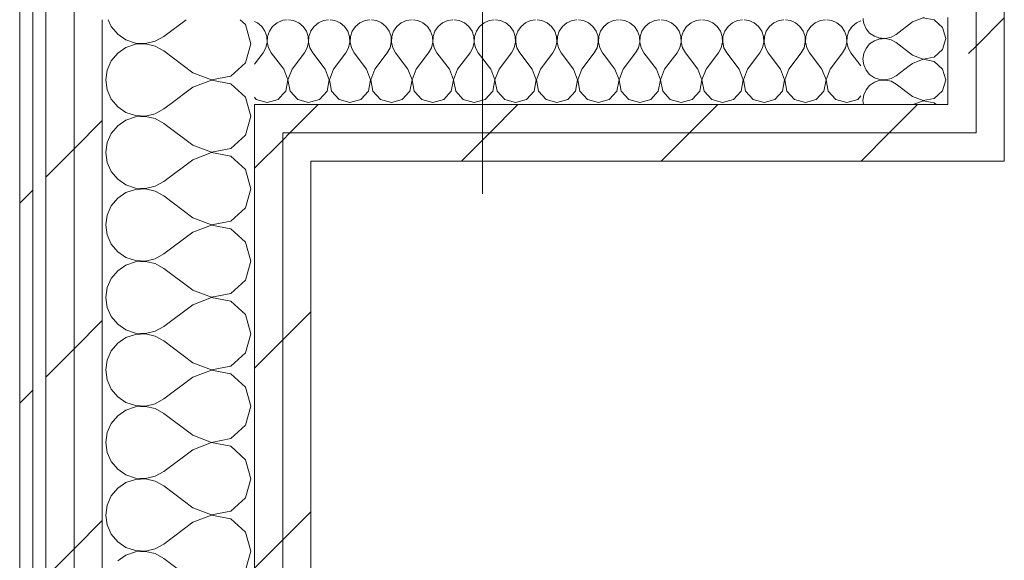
# Model space of a CAD drawing. Header units: millimetres. Extents: x -28277 to 305935, y -19284 to 4746.
# Tile 136 of 256: x 114887 to 115340, y -1925 to -1676. Entities that reach past the tile are written whole.
import ezdxf

# ---------------------------------------------------------------- set-up
doc = ezdxf.new("R2010")
doc.units = ezdxf.units.MM
doc.header["$MEASUREMENT"] = 0
doc.linetypes.add('Wipeout_Contour', pattern=[1000, 0, -1000])
doc.layers.add('10_ESTR_Pilars', color=7, linetype='Continuous')
doc.layers.add('Nuevo_08_E_Envans secs', color=7, linetype='Continuous')
doc.layers.add('10_ESTR_Pilars_Pluma_Nº__20', color=1, linetype='Continuous', lineweight=5)
doc.layers.add('Nuevo_08_E_Envans secs_Pluma_Nº__1', color=7, linetype='Continuous', lineweight=5)
for name, color, linetype, lineweight, true_color in [('Nuevo_08_E_Envans secs_Pluma_Nº__102', 7, 'Continuous', 5, 0xcccccc), ('Nuevo_08_E_Envans secs_Pluma_Nº__171', 171, 'Continuous', 13, 0xaaaaff), ('Nuevo_08_E_Envans secs_Pluma_Nº__177', 7, 'Continuous', 15, 0xf7e046)]:
    doc.layers.add(name, color=color, linetype=linetype, lineweight=lineweight, true_color=true_color)
pattern_1 = [(45, (114496.2, -37.4), (-91.924, 91.924), [97.5, -32.5]), (45, (114496.2, 54.52), (-91.924, 91.924), [97.5, -32.5])]

# ---------------------------------------------------------------- blocks, each defined once
blk = doc.blocks.new('*X171', base_point=(114496.2, -37.4))
at = {"layer": 'Nuevo_08_E_Envans secs_Pluma_Nº__102', "color": 254, "linetype": 'Continuous', "lineweight": 5, "true_color": 0xcccccc}
for p, q in [((114931.35, -1715.38), (114932.18, -1716.37)), ((114932.18, -1716.37), (114935.97, -1718.97)), ((114956.12, -1715.38), (114953.42, -1717.4)), ((114993.42, -1720.73), (114991.9, -1715.38)), ((114935.97, -1718.97), (114940.32, -1720.44)), ((114940.32, -1721.02), (114935.97, -1722.49)), ((114940.32, -1720.44), (114944.92, -1720.67)), ((114944.92, -1720.8), (114940.32, -1721.02)), ((114944.92, -1720.67), (114949.4, -1719.62)), ((114949.4, -1721.84), (114944.92, -1720.8)), ((114949.4, -1719.62), (114953.42, -1717.4)), ((114990.93, -1729.5), (114993.42, -1720.73)), ((114932.18, -1725.1), (114929.24, -1728.64)), ((114935.97, -1722.49), (114932.18, -1725.1)), ((114953.42, -1724.07), (114949.4, -1721.84)), ((114966.75, -1734.07), (114953.42, -1724.07)), ((114929.24, -1728.64), (114927.39, -1732.85)), ((114984.21, -1735.64), (114990.93, -1729.5)), ((114927.39, -1732.85), (114926.75, -1737.4)), ((114966.75, -1734.07), (114975.26, -1737.33)), ((114926.75, -1737.4), (114927.39, -1741.95)), ((114975.26, -1737.47), (114966.75, -1740.73)), ((114975.26, -1737.33), (114984.21, -1735.64)), ((114984.21, -1739.16), (114975.26, -1737.47)), ((114990.93, -1745.3), (114984.21, -1739.16)), ((114927.39, -1741.95), (114929.24, -1746.16)), ((114966.75, -1740.73), (114953.42, -1750.73)), ((114929.24, -1746.16), (114932.18, -1749.7)), ((114993.42, -1754.07), (114990.93, -1745.3)), ((114932.18, -1749.7), (114935.97, -1752.31)), ((114935.97, -1752.31), (114940.32, -1753.78)), ((114944.92, -1754), (114949.4, -1752.96)), ((114949.4, -1752.96), (114953.42, -1750.73)), ((114935.97, -1755.83), (114932.18, -1758.43)), ((114940.32, -1754.36), (114935.97, -1755.83)), ((114940.32, -1753.78), (114944.92, -1754)), ((114944.92, -1754.13), (114940.32, -1754.36)), ((114949.4, -1755.17), (114944.92, -1754.13)), ((114953.42, -1757.4), (114949.4, -1755.17)), ((114966.75, -1767.4), (114953.42, -1757.4)), ((114990.93, -1762.83), (114993.42, -1754.07)), ((114929.24, -1761.97), (114927.39, -1766.18)), ((114932.18, -1758.43), (114929.24, -1761.97)), ((114927.39, -1766.18), (114926.75, -1770.73)), ((114984.21, -1768.97), (114990.93, -1762.83)), ((114926.75, -1770.73), (114927.39, -1775.29)), ((114966.75, -1767.4), (114975.26, -1770.67)), ((114975.26, -1770.8), (114966.75, -1774.07)), ((114975.26, -1770.67), (114984.21, -1768.97)), ((114984.21, -1772.49), (114975.26, -1770.8)), ((114927.39, -1775.29), (114929.24, -1779.5)), ((114966.75, -1774.07), (114953.42, -1784.07)), ((114990.93, -1778.64), (114984.21, -1772.49)), ((114929.24, -1779.5), (114932.18, -1783.04)), ((114993.42, -1787.4), (114990.93, -1778.64)), ((114932.18, -1783.04), (114935.97, -1785.64)), ((114949.4, -1786.29), (114953.42, -1784.07)), ((114935.97, -1789.16), (114932.18, -1791.76)), ((114935.97, -1785.64), (114940.32, -1787.11)), ((114940.32, -1787.69), (114935.97, -1789.16)), ((114940.32, -1787.11), (114944.92, -1787.33)), ((114944.92, -1787.47), (114940.32, -1787.69)), ((114944.92, -1787.33), (114949.4, -1786.29)), ((114949.4, -1788.51), (114944.92, -1787.47)), ((114953.42, -1790.73), (114949.4, -1788.51)), ((114990.93, -1796.16), (114993.42, -1787.4)), ((114932.18, -1791.76), (114929.24, -1795.3)), ((114966.75, -1800.73), (114953.42, -1790.73)), ((114929.24, -1795.3), (114927.39, -1799.51)), ((114984.21, -1802.31), (114990.93, -1796.16)), ((114927.39, -1799.51), (114926.75, -1804.07)), ((114966.75, -1800.73), (114975.26, -1804)), ((114975.26, -1804), (114984.21, -1802.31)), ((114926.75, -1804.07), (114927.39, -1808.62)), ((114966.75, -1807.4), (114953.42, -1817.4)), ((114975.26, -1804.13), (114966.75, -1807.4)), ((114984.21, -1805.83), (114975.26, -1804.13)), ((114990.93, -1811.97), (114984.21, -1805.83)), ((114927.39, -1808.62), (114929.24, -1812.83)), ((114993.42, -1820.73), (114990.93, -1811.97)), ((114929.24, -1812.83), (114932.18, -1816.37)), ((114932.18, -1816.37), (114935.97, -1818.97)), ((114935.97, -1818.97), (114940.32, -1820.44)), ((114940.32, -1821.02), (114935.97, -1822.49)), ((114940.32, -1820.44), (114944.92, -1820.67)), ((114944.92, -1820.8), (114940.32, -1821.02)), ((114944.92, -1820.67), (114949.4, -1819.62)), ((114949.4, -1821.84), (114944.92, -1820.8)), ((114949.4, -1819.62), (114953.42, -1817.4)), ((114990.93, -1829.5), (114993.42, -1820.73)), ((114932.18, -1825.1), (114929.24, -1828.64)), ((114935.97, -1822.49), (114932.18, -1825.1)), ((114953.42, -1824.07), (114949.4, -1821.84)), ((114966.75, -1834.07), (114953.42, -1824.07)), ((114929.24, -1828.64), (114927.39, -1832.85)), ((114984.21, -1835.64), (114990.93, -1829.5)), ((114927.39, -1832.85), (114926.75, -1837.4)), ((114966.75, -1834.07), (114975.26, -1837.33)), ((114926.75, -1837.4), (114927.39, -1841.95)), ((114975.26, -1837.47), (114966.75, -1840.73)), ((114975.26, -1837.33), (114984.21, -1835.64)), ((114984.21, -1839.16), (114975.26, -1837.47)), ((114990.93, -1845.3), (114984.21, -1839.16)), ((114927.39, -1841.95), (114929.24, -1846.16)), ((114966.75, -1840.73), (114953.42, -1850.73)), ((114929.24, -1846.16), (114932.18, -1849.7)), ((114993.42, -1854.07), (114990.93, -1845.3)), ((114932.18, -1849.7), (114935.97, -1852.31)), ((114935.97, -1852.31), (114940.32, -1853.78)), ((114949.4, -1852.96), (114953.42, -1850.73)), ((114935.97, -1855.83), (114932.18, -1858.43)), ((114940.32, -1854.36), (114935.97, -1855.83)), ((114940.32, -1853.78), (114944.92, -1854)), ((114944.92, -1854.13), (114940.32, -1854.36)), ((114944.92, -1854), (114949.4, -1852.96)), ((114949.4, -1855.17), (114944.92, -1854.13)), ((114953.42, -1857.4), (114949.4, -1855.17)), ((114990.93, -1862.83), (114993.42, -1854.07)), ((114932.18, -1858.43), (114929.24, -1861.97)), ((114966.75, -1867.4), (114953.42, -1857.4)), ((114927.39, -1866.18), (114926.75, -1870.73)), ((114929.24, -1861.97), (114927.39, -1866.18)), ((114984.21, -1868.97), (114990.93, -1862.83)), ((114926.75, -1870.73), (114927.39, -1875.29)), ((114966.75, -1867.4), (114975.26, -1870.67)), ((114975.26, -1870.8), (114966.75, -1874.07)), ((114975.26, -1870.67), (114984.21, -1868.97)), ((114984.21, -1872.49), (114975.26, -1870.8)), ((114927.39, -1875.29), (114929.24, -1879.5)), ((114966.75, -1874.07), (114953.42, -1884.07)), ((114990.93, -1878.64), (114984.21, -1872.49)), ((114929.24, -1879.5), (114932.18, -1883.04)), ((114993.42, -1887.4), (114990.93, -1878.64)), ((114932.18, -1883.04), (114935.97, -1885.64)), ((114949.4, -1886.29), (114953.42, -1884.07)), ((114935.97, -1885.64), (114940.32, -1887.11)), ((114940.32, -1887.69), (114935.97, -1889.16)), ((114940.32, -1887.11), (114944.92, -1887.33)), ((114944.92, -1887.47), (114940.32, -1887.69)), ((114944.92, -1887.33), (114949.4, -1886.29)), ((114949.4, -1888.51), (114944.92, -1887.47)), ((114953.42, -1890.73), (114949.4, -1888.51)), ((114990.93, -1896.16), (114993.42, -1887.4)), ((114932.18, -1891.76), (114929.24, -1895.3)), ((114935.97, -1889.16), (114932.18, -1891.76)), ((114966.75, -1900.73), (114953.42, -1890.73)), ((114929.24, -1895.3), (114927.39, -1899.51)), ((114984.21, -1902.31), (114990.93, -1896.16)), ((114927.39, -1899.51), (114926.75, -1904.07)), ((114966.75, -1900.73), (114975.26, -1904)), ((114975.26, -1904), (114984.21, -1902.31)), ((114926.75, -1904.07), (114927.39, -1908.62)), ((114975.26, -1904.13), (114966.75, -1907.4)), ((114984.21, -1905.83), (114975.26, -1904.13)), ((114990.93, -1911.97), (114984.21, -1905.83)), ((114927.39, -1908.62), (114929.24, -1912.83)), ((114966.75, -1907.4), (114953.42, -1917.4)), ((114929.24, -1912.83), (114932.18, -1916.37)), ((114993.42, -1920.73), (114990.93, -1911.97)), ((114932.18, -1916.37), (114935.97, -1918.97)), ((114935.97, -1918.97), (114940.32, -1920.44)), ((114940.32, -1920.44), (114944.92, -1920.67)), ((114944.92, -1920.67), (114949.4, -1919.62)), ((114949.4, -1919.62), (114953.42, -1917.4)), ((114935.97, -1922.49), (114932.18, -1925.1)), ((114940.32, -1921.02), (114935.97, -1922.49)), ((114944.92, -1920.8), (114940.32, -1921.02)), ((114949.4, -1921.84), (114944.92, -1920.8)), ((114953.42, -1924.07), (114949.4, -1921.84)), ((114966.75, -1934.07), (114953.42, -1924.07)), ((114990.93, -1929.5), (114993.42, -1920.73))]:
    blk.add_line(p, q, dxfattribs=at)
blk = doc.blocks.new('*X174', base_point=(114496.2, -37.4))
at = {"layer": 'Nuevo_08_E_Envans secs_Pluma_Nº__102', "color": 254, "linetype": 'Continuous', "lineweight": 5, "true_color": 0xcccccc}
for p, q in [((114927.87, -1676.38), (114929.24, -1679.5)), ((114929.24, -1679.5), (114932.18, -1683.04)), ((114963.68, -1676.38), (114953.42, -1684.07)), ((114990.93, -1678.64), (114988.46, -1676.38)), ((114993.42, -1687.4), (114990.93, -1678.64)), ((114932.18, -1683.04), (114935.97, -1685.64)), ((114949.4, -1686.29), (114953.42, -1684.07)), ((114935.97, -1689.16), (114932.18, -1691.76)), ((114935.97, -1685.64), (114940.32, -1687.11)), ((114940.32, -1687.69), (114935.97, -1689.16)), ((114940.32, -1687.11), (114944.92, -1687.33)), ((114944.92, -1687.47), (114940.32, -1687.69)), ((114944.92, -1687.33), (114949.4, -1686.29)), ((114949.4, -1688.51), (114944.92, -1687.47)), ((114953.42, -1690.73), (114949.4, -1688.51)), ((114990.93, -1696.16), (114993.42, -1687.4)), ((114932.18, -1691.76), (114929.24, -1695.3)), ((114966.75, -1700.73), (114953.42, -1690.73)), ((114929.24, -1695.3), (114927.39, -1699.51)), ((114984.21, -1702.31), (114990.93, -1696.16)), ((114927.39, -1699.51), (114926.75, -1704.07)), ((114966.75, -1700.73), (114975.26, -1704)), ((114975.26, -1704), (114984.21, -1702.31)), ((114926.75, -1704.07), (114927.39, -1708.62)), ((114966.75, -1707.4), (114956.12, -1715.38)), ((114975.26, -1704.13), (114966.75, -1707.4)), ((114984.21, -1705.83), (114975.26, -1704.13)), ((114990.93, -1711.97), (114984.21, -1705.83)), ((114927.39, -1708.62), (114929.24, -1712.83)), ((114991.9, -1715.38), (114990.93, -1711.97)), ((114929.24, -1712.83), (114931.35, -1715.38))]:
    blk.add_line(p, q, dxfattribs=at)
blk = doc.blocks.new('Muro_31_3', base_point=(114887.09, -9244.82))
at = {"color": 254, "linetype": 'Wipeout_Contour', "lineweight": 0, "ltscale": 459635.196064}
blk.add_wipeout([(114887.09, 1657.45), (114887.09, -2419.23), (114893.09, -2419.23), (114893.09, 1657.45)], dxfattribs=at).dxf.layer = 'Nuevo_08_E_Envans secs'
at = {"color": 254, "linetype": 'Wipeout_Contour', "lineweight": 0, "ltscale": 460135.594788}
blk.add_wipeout([(115021.09, -1741.38), (115008.09, -1741.38), (115008.09, -2419.23), (115021.09, -2419.23)], dxfattribs=at).dxf.layer = 'Nuevo_08_E_Envans secs'
at = {"layer": 'Nuevo_08_E_Envans secs_Pluma_Nº__171', "linetype": 'Continuous', "lineweight": 13, "true_color": 0xaaaaff}
h = blk.add_hatch(dxfattribs=at)
h.set_pattern_fill('Panellat_HPL_0003', color=161, style=0, pattern_type=2)
h.set_pattern_definition(pattern_1)
h.paths.add_polyline_path([(114887.09, 1657.45), (114887.09, -2419.23), (114893.09, -2419.23), (114893.09, 1657.45)])
at = {"layer": 'Nuevo_08_E_Envans secs_Pluma_Nº__177', "linetype": 'Continuous', "lineweight": 15, "true_color": 0xf7e046}
h = blk.add_hatch(dxfattribs=at)
h.set_pattern_fill('Panellat_HPL_0003', color=53, style=0, pattern_type=2)
h.set_pattern_definition(pattern_1)
h.paths.add_polyline_path([(115021.09, -1741.38), (115008.09, -1741.38), (115008.09, -2419.23), (115021.09, -2419.23)])
at = {"layer": 'Nuevo_08_E_Envans secs_Pluma_Nº__1', "color": 7, "linetype": 'Continuous', "lineweight": 5}
blk.add_line((114893.09, -2419.23), (114893.09, 1651.45), dxfattribs=at)
at = {"layer": 'Nuevo_08_E_Envans secs_Pluma_Nº__1', "color": 7, "linetype": 'Continuous', "lineweight": 5, "flags": 128}
blk.add_lwpolyline([(114887.09, 1657.45), (114887.09, -2419.23)], dxfattribs=at)
at = {"color": 254, "linetype": 'Wipeout_Contour', "lineweight": 0, "ltscale": 460110.6857}
blk.add_wipeout([(115008.09, -1728.38), (115008.09, -1741.38), (115021.09, -1741.38), (115021.09, -1728.38)], dxfattribs=at).dxf.layer = 'Nuevo_08_E_Envans secs'
at = {"layer": 'Nuevo_08_E_Envans secs_Pluma_Nº__177', "linetype": 'Continuous', "lineweight": 15, "true_color": 0xf7e046}
h = blk.add_hatch(dxfattribs=at)
h.set_pattern_fill('Panellat_HPL_0003', color=53, style=0, pattern_type=2)
h.set_pattern_definition(pattern_1)
h.paths.add_polyline_path([(115008.09, -1728.38), (115008.09, -1741.38), (115021.09, -1741.38), (115021.09, -1728.38)])
at = {"layer": 'Nuevo_08_E_Envans secs_Pluma_Nº__1', "color": 7, "linetype": 'Continuous', "lineweight": 5, "flags": 128}
blk.add_lwpolyline([(115021.09, -2419.23), (115021.09, -1741.38)], dxfattribs=at)
at = {"color": 254, "linetype": 'Wipeout_Contour', "lineweight": 0, "ltscale": 460083.211381}
blk.add_wipeout([(115008.09, -1728.38), (114995.09, -1728.38), (114995.09, -2419.23), (115008.09, -2419.23)], dxfattribs=at).dxf.layer = 'Nuevo_08_E_Envans secs'
at = {"layer": 'Nuevo_08_E_Envans secs_Pluma_Nº__177', "linetype": 'Continuous', "lineweight": 15, "true_color": 0xf7e046}
h = blk.add_hatch(dxfattribs=at)
h.set_pattern_fill('Panellat_HPL_0003', color=53, style=0, pattern_type=2)
h.set_pattern_definition(pattern_1)
h.paths.add_polyline_path([(115008.09, -1728.38), (114995.09, -1728.38), (114995.09, -2419.23), (115008.09, -2419.23)])
at = {"color": 254, "linetype": 'Wipeout_Contour', "lineweight": 0, "ltscale": 460057.910188}
blk.add_wipeout([(114995.09, -1715.38), (114995.09, -1728.38), (115008.09, -1728.38), (115008.09, -1715.38)], dxfattribs=at).dxf.layer = 'Nuevo_08_E_Envans secs'
at = {"layer": 'Nuevo_08_E_Envans secs_Pluma_Nº__177', "linetype": 'Continuous', "lineweight": 15, "true_color": 0xf7e046}
h = blk.add_hatch(dxfattribs=at)
h.set_pattern_fill('Panellat_HPL_0003', color=53, style=0, pattern_type=2)
h.set_pattern_definition(pattern_1)
h.paths.add_polyline_path([(114995.09, -1715.38), (114995.09, -1728.38), (115008.09, -1728.38), (115008.09, -1715.38)])
at = {"layer": 'Nuevo_08_E_Envans secs_Pluma_Nº__1', "color": 7, "linetype": 'Continuous', "lineweight": 5}
for p, q in [((114995.09, -1715.38), (115008.09, -1715.38)), ((114995.09, -2419.23), (114995.09, -1715.38)), ((115008.09, -1728.38), (115021.09, -1728.38)), ((115008.09, -2419.23), (115008.09, -1728.38))]:
    blk.add_line(p, q, dxfattribs=at)
at = {"layer": 'Nuevo_08_E_Envans secs', "color": 7, "lineweight": 20}
for name in ['*X174', '*X171']:
    blk.add_blockref(name, (114496.2, -37.4), dxfattribs=at)
at = {"color": 254, "linetype": 'Wipeout_Contour', "lineweight": 0, "ltscale": 459748.263648}
blk.add_wipeout([(114925.09, 1625.45), (114912.09, 1625.45), (114912.09, -2419.23), (114925.09, -2419.23)], dxfattribs=at).dxf.layer = 'Nuevo_08_E_Envans secs'
at = {"layer": 'Nuevo_08_E_Envans secs_Pluma_Nº__177', "linetype": 'Continuous', "lineweight": 15, "true_color": 0xf7e046}
h = blk.add_hatch(dxfattribs=at)
h.set_pattern_fill('Panellat_HPL_0003', color=53, style=0, pattern_type=2)
h.set_pattern_definition(pattern_1)
h.paths.add_polyline_path([(114925.09, 1625.45), (114912.09, 1625.45), (114912.09, -2419.23), (114925.09, -2419.23)])
at = {"layer": 'Nuevo_08_E_Envans secs_Pluma_Nº__1', "color": 7, "linetype": 'Continuous', "lineweight": 5}
blk.add_line((114925.09, -2419.23), (114925.09, -1676.38), dxfattribs=at)
at = {"color": 254, "linetype": 'Wipeout_Contour', "lineweight": 0, "ltscale": 459696.641156}
blk.add_wipeout([(114912.09, 1638.45), (114899.09, 1638.45), (114899.09, -2419.23), (114912.09, -2419.23)], dxfattribs=at).dxf.layer = 'Nuevo_08_E_Envans secs'
at = {"layer": 'Nuevo_08_E_Envans secs_Pluma_Nº__177', "linetype": 'Continuous', "lineweight": 15, "true_color": 0xf7e046}
h = blk.add_hatch(dxfattribs=at)
h.set_pattern_fill('Panellat_HPL_0003', color=53, style=0, pattern_type=2)
h.set_pattern_definition(pattern_1)
h.paths.add_polyline_path([(114912.09, 1638.45), (114899.09, 1638.45), (114899.09, -2419.23), (114912.09, -2419.23)])
at = {"layer": 'Nuevo_08_E_Envans secs_Pluma_Nº__1', "color": 7, "linetype": 'Continuous', "lineweight": 5}
for p, q in [((114899.09, -2419.23), (114899.09, 1638.45)), ((114912.09, -2419.23), (114912.09, 1638.45))]:
    blk.add_line(p, q, dxfattribs=at)
blk = doc.blocks.new('*X179', base_point=(114496.2, -37.4))
at = {"layer": 'Nuevo_08_E_Envans secs_Pluma_Nº__102', "color": 254, "linetype": 'Continuous', "lineweight": 5, "true_color": 0xcccccc}
for p, q in [((115275.17, -1676.46), (115275.4, -1678.1)), ((115275.4, -1678.1), (115276.46, -1680.5)), ((115276.46, -1680.5), (115278.14, -1682.53)), ((115278.14, -1682.53), (115280.3, -1684.01)), ((115280.3, -1684.01), (115282.79, -1684.85)), ((115282.79, -1684.85), (115283.6, -1684.89)), ((115283.85, -1685.13), (115282.79, -1685.18)), ((115276.46, -1689.54), (115275.4, -1691.94)), ((115278.14, -1687.51), (115276.46, -1689.54)), ((115280.3, -1686.02), (115278.14, -1687.51)), ((115282.79, -1685.18), (115280.3, -1686.02)), ((115275.4, -1691.94), (115275.04, -1694.54)), ((115275.04, -1694.54), (115275.4, -1697.15)), ((115275.4, -1697.15), (115276.46, -1699.55)), ((115296.33, -1697.62), (115290.28, -1702.16)), ((115276.46, -1699.55), (115278.14, -1701.57)), ((115278.14, -1701.57), (115280.3, -1703.06)), ((115280.3, -1703.06), (115282.79, -1703.9)), ((115287.98, -1703.43), (115290.28, -1702.16)), ((115278.14, -1706.56), (115276.46, -1708.58)), ((115280.3, -1705.07), (115278.14, -1706.56)), ((115282.79, -1704.23), (115280.3, -1705.07)), ((115282.79, -1703.9), (115285.42, -1704.03)), ((115285.42, -1704.1), (115282.79, -1704.23)), ((115285.42, -1704.03), (115287.98, -1703.43)), ((115287.98, -1704.7), (115285.42, -1704.1)), ((115290.28, -1705.97), (115287.98, -1704.7)), ((115297.9, -1711.69), (115290.28, -1705.97)), ((115275.4, -1710.99), (115275.04, -1713.59)), ((115276.46, -1708.58), (115275.4, -1710.99)), ((115297.9, -1711.69), (115302.76, -1713.55)), ((115307.87, -1712.58), (115309.66, -1710.95)), ((115275.04, -1713.59), (115275.29, -1715.38)), ((115302.76, -1713.63), (115298.21, -1715.38)), ((115302.76, -1713.55), (115307.87, -1712.58)), ((115307.87, -1714.6), (115302.76, -1713.63)), ((115308.72, -1715.38), (115307.87, -1714.6))]:
    blk.add_line(p, q, dxfattribs=at)
blk = doc.blocks.new('*X181', base_point=(114496.2, -37.4))
at = {"layer": 'Nuevo_08_E_Envans secs_Pluma_Nº__102', "color": 254, "linetype": 'Continuous', "lineweight": 5, "true_color": 0xcccccc}
for p, q in [((115275.09, -1675.84), (115275.17, -1676.46)), ((115302.76, -1675.53), (115297.9, -1677.4)), ((115302.55, -1675.38), (115302.76, -1675.46)), ((115302.76, -1675.46), (115303.18, -1675.38)), ((115307.87, -1676.5), (115302.76, -1675.53)), ((115297.9, -1677.4), (115290.28, -1683.11)), ((115311.71, -1680.01), (115307.87, -1676.5)), ((115313.14, -1685.02), (115311.71, -1680.01)), ((115283.6, -1684.89), (115285.42, -1684.98)), ((115285.42, -1685.06), (115283.85, -1685.13)), ((115285.42, -1684.98), (115287.98, -1684.39)), ((115287.98, -1685.65), (115285.42, -1685.06)), ((115287.98, -1684.39), (115290.28, -1683.11)), ((115311.71, -1690.03), (115313.14, -1685.02)), ((115290.28, -1686.92), (115287.98, -1685.65)), ((115297.9, -1692.64), (115290.28, -1686.92)), ((115297.9, -1692.64), (115302.76, -1694.5)), ((115302.76, -1694.5), (115307.87, -1693.54)), ((115307.87, -1693.54), (115311.71, -1690.03)), ((115297.9, -1696.45), (115296.33, -1697.62)), ((115302.76, -1694.58), (115297.9, -1696.45)), ((115307.87, -1695.55), (115302.76, -1694.58)), ((115311.71, -1699.06), (115307.87, -1695.55)), ((115313.14, -1704.07), (115311.71, -1699.06)), ((115311.71, -1709.07), (115313.14, -1704.07)), ((115309.66, -1710.95), (115311.71, -1709.07))]:
    blk.add_line(p, q, dxfattribs=at)
blk = doc.blocks.new('Muro_32_3', base_point=(115340.09, -1741.38))
at = {"layer": 'Nuevo_08_E_Envans secs', "color": 7, "lineweight": 20}
blk.add_blockref('*X179', (114496.2, -37.4), dxfattribs=at)
at = {"color": 254, "linetype": 'Wipeout_Contour', "lineweight": 0, "ltscale": 346034.011559}
blk.add_wipeout([(115327.09, -1741.38), (115340.09, -1741.38), (115327.09, -1728.38)], dxfattribs=at).dxf.layer = 'Nuevo_08_E_Envans secs'
at = {"layer": 'Nuevo_08_E_Envans secs_Pluma_Nº__177', "linetype": 'Continuous', "lineweight": 15, "true_color": 0xf7e046}
h = blk.add_hatch(dxfattribs=at)
h.set_pattern_fill('Panellat_HPL_0003', color=53, style=0, pattern_type=2)
h.set_pattern_definition(pattern_1)
h.paths.add_polyline_path([(115327.09, -1741.38), (115340.09, -1741.38), (115327.09, -1728.38)])
at = {"color": 254, "linetype": 'Wipeout_Contour', "lineweight": 0, "ltscale": 345994.430735}
blk.add_wipeout([(115314.09, -1728.38), (115327.09, -1728.38), (115314.09, -1715.38)], dxfattribs=at).dxf.layer = 'Nuevo_08_E_Envans secs'
at = {"layer": 'Nuevo_08_E_Envans secs_Pluma_Nº__177', "linetype": 'Continuous', "lineweight": 15, "true_color": 0xf7e046}
h = blk.add_hatch(dxfattribs=at)
h.set_pattern_fill('Panellat_HPL_0003', color=53, style=0, pattern_type=2)
h.set_pattern_definition(pattern_1)
h.paths.add_polyline_path([(115314.09, -1728.38), (115327.09, -1728.38), (115314.09, -1715.38)])
at = {"color": 254, "linetype": 'Wipeout_Contour', "lineweight": 0, "ltscale": 346045.799634}
blk.add_wipeout([(115327.09, -1728.38), (115340.09, -1741.38), (115340.09, -1728.38)], dxfattribs=at).dxf.layer = 'Nuevo_08_E_Envans secs'
at = {"layer": 'Nuevo_08_E_Envans secs_Pluma_Nº__177', "linetype": 'Continuous', "lineweight": 15, "true_color": 0xf7e046}
h = blk.add_hatch(dxfattribs=at)
h.set_pattern_fill('Panellat_HPL_0003', color=53, style=0, pattern_type=2)
h.set_pattern_definition(pattern_1)
h.paths.add_polyline_path([(115327.09, -1728.38), (115340.09, -1741.38), (115340.09, -1728.38)])
at = {"layer": 'Nuevo_08_E_Envans secs_Pluma_Nº__1', "color": 7, "linetype": 'Continuous', "lineweight": 5, "flags": 128}
blk.add_lwpolyline([(115340.09, -1741.38), (115327.09, -1741.38)], dxfattribs=at)
at = {"color": 254, "linetype": 'Wipeout_Contour', "lineweight": 0, "ltscale": 461372.207749}
blk.add_wipeout([(115327.09, -1174.38), (115327.09, -1728.38), (115340.09, -1728.38), (115340.09, -1174.38)], dxfattribs=at).dxf.layer = 'Nuevo_08_E_Envans secs'
at = {"layer": 'Nuevo_08_E_Envans secs_Pluma_Nº__177', "linetype": 'Continuous', "lineweight": 15, "true_color": 0xf7e046}
h = blk.add_hatch(dxfattribs=at)
h.set_pattern_fill('Panellat_HPL_0003', color=53, style=0, pattern_type=2)
h.set_pattern_definition(pattern_1)
h.paths.add_polyline_path([(115327.09, -1174.38), (115327.09, -1728.38), (115340.09, -1728.38), (115340.09, -1174.38)])
at = {"layer": 'Nuevo_08_E_Envans secs_Pluma_Nº__1', "color": 7, "linetype": 'Continuous', "lineweight": 5, "flags": 128}
blk.add_lwpolyline([(115340.09, -1741.38), (115340.09, -1161.38)], dxfattribs=at)
at = {"color": 254, "linetype": 'Wipeout_Contour', "lineweight": 0, "ltscale": 346006.220384}
blk.add_wipeout([(115314.09, -1715.38), (115327.09, -1728.38), (115327.09, -1715.38)], dxfattribs=at).dxf.layer = 'Nuevo_08_E_Envans secs'
at = {"layer": 'Nuevo_08_E_Envans secs_Pluma_Nº__177', "linetype": 'Continuous', "lineweight": 15, "true_color": 0xf7e046}
h = blk.add_hatch(dxfattribs=at)
h.set_pattern_fill('Panellat_HPL_0003', color=53, style=0, pattern_type=2)
h.set_pattern_definition(pattern_1)
h.paths.add_polyline_path([(115314.09, -1715.38), (115327.09, -1728.38), (115327.09, -1715.38)])
at = {"color": 254, "linetype": 'Wipeout_Contour', "lineweight": 0, "ltscale": 461320.090058}
blk.add_wipeout([(115314.09, -1187.38), (115314.09, -1715.38), (115327.09, -1715.38), (115327.09, -1187.38)], dxfattribs=at).dxf.layer = 'Nuevo_08_E_Envans secs'
at = {"layer": 'Nuevo_08_E_Envans secs_Pluma_Nº__177', "linetype": 'Continuous', "lineweight": 15, "true_color": 0xf7e046}
h = blk.add_hatch(dxfattribs=at)
h.set_pattern_fill('Panellat_HPL_0003', color=53, style=0, pattern_type=2)
h.set_pattern_definition(pattern_1)
h.paths.add_polyline_path([(115314.09, -1187.38), (115314.09, -1715.38), (115327.09, -1715.38), (115327.09, -1187.38)])
at = {"layer": 'Nuevo_08_E_Envans secs_Pluma_Nº__1', "color": 7, "linetype": 'Continuous', "lineweight": 5}
for p, q in [((115327.09, -1715.38), (115327.09, -1187.38)), ((115314.09, -1715.38), (115314.09, -1675.38)), ((115274.09, -1715.38), (115314.09, -1715.38)), ((115327.09, -1728.38), (115327.09, -1715.38))]:
    blk.add_line(p, q, dxfattribs=at)
at = {"layer": 'Nuevo_08_E_Envans secs', "color": 7, "lineweight": 20}
blk.add_blockref('*X181', (114496.2, -37.4), dxfattribs=at)
blk = doc.blocks.new('*X189', base_point=(114496.2, -37.4))
at = {"layer": 'Nuevo_08_E_Envans secs_Pluma_Nº__102', "color": 254, "linetype": 'Continuous', "lineweight": 5, "true_color": 0xcccccc}
for p, q in [((115010.14, -1676.38), (115008.09, -1676.66)), ((115013.08, -1676.69), (115010.82, -1676.38)), ((115015.49, -1677.75), (115013.08, -1676.69)), ((115017.51, -1679.43), (115015.49, -1677.75)), ((115019, -1681.59), (115017.51, -1679.43)), ((115019.84, -1684.08), (115019, -1681.59)), ((115019.97, -1686.71), (115019.84, -1684.08)), ((115020.17, -1684.08), (115020.04, -1686.71)), ((115021.01, -1681.59), (115020.17, -1684.08)), ((115021.09, -1681.48), (115021.01, -1681.59)), ((115018.1, -1691.57), (115019.37, -1689.27)), ((115019.37, -1689.27), (115019.97, -1686.71)), ((115020.04, -1686.71), (115020.64, -1689.27)), ((115020.64, -1689.27), (115021.09, -1690.08)), ((115012.39, -1699.19), (115018.1, -1691.57)), ((115008.58, -1699.19), (115008.09, -1698.53)), ((115010.44, -1704.04), (115008.58, -1699.19)), ((115012.39, -1699.19), (115010.52, -1704.04)), ((115009.48, -1709.16), (115010.44, -1704.04)), ((115010.52, -1704.04), (115011.49, -1709.16)), ((115008.09, -1710.68), (115009.48, -1709.16)), ((115011.49, -1709.16), (115015, -1713)), ((115015, -1713), (115020.01, -1714.42)), ((115020.01, -1714.42), (115021.09, -1714.12))]:
    blk.add_line(p, q, dxfattribs=at)
blk = doc.blocks.new('*X190', base_point=(114496.2, -37.4))
at = {"layer": 'Nuevo_08_E_Envans secs_Pluma_Nº__102', "color": 254, "linetype": 'Continuous', "lineweight": 5, "true_color": 0xcccccc}
for p, q in [((114996.44, -1677.75), (114995.09, -1677.15)), ((114998.46, -1679.43), (114996.44, -1677.75)), ((114999.95, -1681.59), (114998.46, -1679.43)), ((115003.45, -1679.43), (115001.96, -1681.59)), ((115005.48, -1677.75), (115003.45, -1679.43)), ((115007.88, -1676.69), (115005.48, -1677.75)), ((115008.09, -1676.66), (115007.88, -1676.69)), ((115000.79, -1684.08), (114999.95, -1681.59)), ((115000.92, -1686.71), (115000.79, -1684.08)), ((115001.12, -1684.08), (115001, -1686.71)), ((115001.96, -1681.59), (115001.12, -1684.08)), ((114999.05, -1691.57), (115000.33, -1689.27)), ((115000.33, -1689.27), (115000.92, -1686.71)), ((115001, -1686.71), (115001.59, -1689.27)), ((115001.59, -1689.27), (115002.86, -1691.57)), ((114995.09, -1696.85), (114999.05, -1691.57)), ((115008.09, -1698.53), (115002.86, -1691.57)), ((114995.09, -1712.06), (114995.95, -1713)), ((115005.97, -1713), (115008.09, -1710.68)), ((114995.95, -1713), (115000.96, -1714.42)), ((115000.96, -1714.42), (115005.97, -1713))]:
    blk.add_line(p, q, dxfattribs=at)
blk = doc.blocks.new('*X191', base_point=(114496.2, -37.4))
at = {"layer": 'Nuevo_08_E_Envans secs_Pluma_Nº__102', "color": 254, "linetype": 'Continuous', "lineweight": 5, "true_color": 0xcccccc}
for p, q in [((115022.5, -1679.43), (115021.09, -1681.48)), ((115024.52, -1677.75), (115022.5, -1679.43)), ((115026.93, -1676.69), (115024.52, -1677.75)), ((115029.19, -1676.38), (115026.93, -1676.69)), ((115032.13, -1676.69), (115029.87, -1676.38)), ((115034.54, -1677.75), (115032.13, -1676.69)), ((115036.56, -1679.43), (115034.54, -1677.75)), ((115038.05, -1681.59), (115036.56, -1679.43)), ((115041.55, -1679.43), (115040.06, -1681.59)), ((115043.57, -1677.75), (115041.55, -1679.43)), ((115045.97, -1676.69), (115043.57, -1677.75)), ((115048.24, -1676.38), (115045.97, -1676.69)), ((115051.18, -1676.69), (115048.92, -1676.38)), ((115053.58, -1677.75), (115051.18, -1676.69)), ((115055.61, -1679.43), (115053.58, -1677.75)), ((115057.1, -1681.59), (115055.61, -1679.43)), ((115060.59, -1679.43), (115059.11, -1681.59)), ((115062.62, -1677.75), (115060.59, -1679.43)), ((115065.02, -1676.69), (115062.62, -1677.75)), ((115067.28, -1676.38), (115065.02, -1676.69)), ((115070.23, -1676.69), (115067.97, -1676.38)), ((115072.63, -1677.75), (115070.23, -1676.69)), ((115074.66, -1679.43), (115072.63, -1677.75)), ((115076.14, -1681.59), (115074.66, -1679.43)), ((115079.64, -1679.43), (115078.15, -1681.59)), ((115081.67, -1677.75), (115079.64, -1679.43)), ((115084.07, -1676.69), (115081.67, -1677.75)), ((115086.33, -1676.38), (115084.07, -1676.69)), ((115089.28, -1676.69), (115087.01, -1676.38)), ((115091.68, -1677.75), (115089.28, -1676.69)), ((115093.7, -1679.43), (115091.68, -1677.75)), ((115095.19, -1681.59), (115093.7, -1679.43)), ((115098.69, -1679.43), (115097.2, -1681.59)), ((115100.71, -1677.75), (115098.69, -1679.43)), ((115103.12, -1676.69), (115100.71, -1677.75)), ((115105.38, -1676.38), (115103.12, -1676.69)), ((115108.32, -1676.69), (115106.06, -1676.38)), ((115110.73, -1677.75), (115108.32, -1676.69)), ((115112.75, -1679.43), (115110.73, -1677.75)), ((115114.24, -1681.59), (115112.75, -1679.43)), ((115117.74, -1679.43), (115116.25, -1681.59)), ((115119.76, -1677.75), (115117.74, -1679.43)), ((115122.17, -1676.69), (115119.76, -1677.75)), ((115124.43, -1676.38), (115122.17, -1676.69)), ((115127.37, -1676.69), (115125.11, -1676.38)), ((115129.77, -1677.75), (115127.37, -1676.69)), ((115131.8, -1679.43), (115129.77, -1677.75)), ((115133.29, -1681.59), (115131.8, -1679.43)), ((115136.79, -1679.43), (115135.3, -1681.59)), ((115138.81, -1677.75), (115136.79, -1679.43)), ((115141.21, -1676.69), (115138.81, -1677.75)), ((115143.47, -1676.38), (115141.21, -1676.69)), ((115146.42, -1676.69), (115144.16, -1676.38)), ((115148.82, -1677.75), (115146.42, -1676.69)), ((115150.85, -1679.43), (115148.82, -1677.75)), ((115152.33, -1681.59), (115150.85, -1679.43)), ((115155.83, -1679.43), (115154.34, -1681.59)), ((115157.86, -1677.75), (115155.83, -1679.43)), ((115160.26, -1676.69), (115157.86, -1677.75)), ((115162.52, -1676.38), (115160.26, -1676.69)), ((115165.47, -1676.69), (115163.21, -1676.38)), ((115167.87, -1677.75), (115165.47, -1676.69)), ((115169.89, -1679.43), (115167.87, -1677.75)), ((115171.38, -1681.59), (115169.89, -1679.43)), ((115174.88, -1679.43), (115173.39, -1681.59)), ((115176.9, -1677.75), (115174.88, -1679.43)), ((115179.31, -1676.69), (115176.9, -1677.75)), ((115181.57, -1676.38), (115179.31, -1676.69)), ((115184.51, -1676.69), (115182.25, -1676.38)), ((115186.92, -1677.75), (115184.51, -1676.69)), ((115188.94, -1679.43), (115186.92, -1677.75)), ((115190.43, -1681.59), (115188.94, -1679.43)), ((115193.93, -1679.43), (115192.44, -1681.59)), ((115195.95, -1677.75), (115193.93, -1679.43)), ((115198.36, -1676.69), (115195.95, -1677.75)), ((115200.62, -1676.38), (115198.36, -1676.69)), ((115203.56, -1676.69), (115201.3, -1676.38)), ((115205.97, -1677.75), (115203.56, -1676.69)), ((115207.99, -1679.43), (115205.97, -1677.75)), ((115209.48, -1681.59), (115207.99, -1679.43)), ((115212.98, -1679.43), (115211.49, -1681.59)), ((115215, -1677.75), (115212.98, -1679.43)), ((115217.4, -1676.69), (115215, -1677.75)), ((115219.66, -1676.38), (115217.4, -1676.69)), ((115222.61, -1676.69), (115220.35, -1676.38)), ((115225.01, -1677.75), (115222.61, -1676.69)), ((115227.04, -1679.43), (115225.01, -1677.75)), ((115228.52, -1681.59), (115227.04, -1679.43)), ((115232.02, -1679.43), (115230.54, -1681.59)), ((115234.05, -1677.75), (115232.02, -1679.43)), ((115236.45, -1676.69), (115234.05, -1677.75)), ((115238.71, -1676.38), (115236.45, -1676.69)), ((115241.66, -1676.69), (115239.4, -1676.38)), ((115244.06, -1677.75), (115241.66, -1676.69)), ((115246.08, -1679.43), (115244.06, -1677.75)), ((115247.57, -1681.59), (115246.08, -1679.43)), ((115251.07, -1679.43), (115249.58, -1681.59)), ((115253.09, -1677.75), (115251.07, -1679.43)), ((115255.5, -1676.69), (115253.09, -1677.75)), ((115257.76, -1676.38), (115255.5, -1676.69)), ((115260.7, -1676.69), (115258.44, -1676.38)), ((115263.11, -1677.75), (115260.7, -1676.69)), ((115265.13, -1679.43), (115263.11, -1677.75)), ((115266.62, -1681.59), (115265.13, -1679.43)), ((115270.12, -1679.43), (115268.63, -1681.59)), ((115272.14, -1677.75), (115270.12, -1679.43)), ((115274.09, -1676.89), (115272.14, -1677.75)), ((115038.89, -1684.08), (115038.05, -1681.59)), ((115039.02, -1686.71), (115038.89, -1684.08)), ((115039.22, -1684.08), (115039.09, -1686.71)), ((115040.06, -1681.59), (115039.22, -1684.08)), ((115057.94, -1684.08), (115057.1, -1681.59)), ((115058.06, -1686.71), (115057.94, -1684.08)), ((115058.27, -1684.08), (115058.14, -1686.71)), ((115059.11, -1681.59), (115058.27, -1684.08)), ((115076.98, -1684.08), (115076.14, -1681.59)), ((115077.11, -1686.71), (115076.98, -1684.08)), ((115077.31, -1684.08), (115077.19, -1686.71)), ((115078.15, -1681.59), (115077.31, -1684.08)), ((115096.03, -1684.08), (115095.19, -1681.59)), ((115096.16, -1686.71), (115096.03, -1684.08)), ((115096.36, -1684.08), (115096.23, -1686.71)), ((115097.2, -1681.59), (115096.36, -1684.08)), ((115115.08, -1684.08), (115114.24, -1681.59)), ((115115.21, -1686.71), (115115.08, -1684.08)), ((115115.41, -1684.08), (115115.28, -1686.71)), ((115116.25, -1681.59), (115115.41, -1684.08)), ((115134.13, -1684.08), (115133.29, -1681.59)), ((115134.25, -1686.71), (115134.13, -1684.08)), ((115134.46, -1684.08), (115134.33, -1686.71)), ((115135.3, -1681.59), (115134.46, -1684.08)), ((115153.17, -1684.08), (115152.33, -1681.59)), ((115153.3, -1686.71), (115153.17, -1684.08)), ((115153.51, -1684.08), (115153.38, -1686.71)), ((115154.34, -1681.59), (115153.51, -1684.08)), ((115172.22, -1684.08), (115171.38, -1681.59)), ((115172.35, -1686.71), (115172.22, -1684.08)), ((115172.55, -1684.08), (115172.43, -1686.71)), ((115173.39, -1681.59), (115172.55, -1684.08)), ((115191.27, -1684.08), (115190.43, -1681.59)), ((115191.4, -1686.71), (115191.27, -1684.08)), ((115191.6, -1684.08), (115191.47, -1686.71)), ((115192.44, -1681.59), (115191.6, -1684.08)), ((115210.32, -1684.08), (115209.48, -1681.59)), ((115210.44, -1686.71), (115210.32, -1684.08)), ((115210.65, -1684.08), (115210.52, -1686.71)), ((115211.49, -1681.59), (115210.65, -1684.08)), ((115229.36, -1684.08), (115228.52, -1681.59)), ((115229.49, -1686.71), (115229.36, -1684.08)), ((115229.7, -1684.08), (115229.57, -1686.71)), ((115230.54, -1681.59), (115229.7, -1684.08)), ((115248.41, -1684.08), (115247.57, -1681.59)), ((115248.54, -1686.71), (115248.41, -1684.08)), ((115248.74, -1684.08), (115248.62, -1686.71)), ((115249.58, -1681.59), (115248.74, -1684.08)), ((115267.46, -1684.08), (115266.62, -1681.59)), ((115267.59, -1686.71), (115267.46, -1684.08)), ((115267.79, -1684.08), (115267.66, -1686.71)), ((115268.63, -1681.59), (115267.79, -1684.08)), ((115037.15, -1691.57), (115038.42, -1689.27)), ((115038.42, -1689.27), (115039.02, -1686.71)), ((115039.09, -1686.71), (115039.69, -1689.27)), ((115039.69, -1689.27), (115040.96, -1691.57)), ((115056.2, -1691.57), (115057.47, -1689.27)), ((115057.47, -1689.27), (115058.06, -1686.71)), ((115058.14, -1686.71), (115058.73, -1689.27)), ((115058.73, -1689.27), (115060.01, -1691.57)), ((115075.24, -1691.57), (115076.52, -1689.27)), ((115076.52, -1689.27), (115077.11, -1686.71)), ((115077.19, -1686.71), (115077.78, -1689.27)), ((115077.78, -1689.27), (115079.05, -1691.57)), ((115094.29, -1691.57), (115095.56, -1689.27)), ((115095.56, -1689.27), (115096.16, -1686.71)), ((115096.23, -1686.71), (115096.83, -1689.27)), ((115096.83, -1689.27), (115098.1, -1691.57)), ((115113.34, -1691.57), (115114.61, -1689.27)), ((115114.61, -1689.27), (115115.21, -1686.71)), ((115115.28, -1686.71), (115115.88, -1689.27)), ((115115.88, -1689.27), (115117.15, -1691.57)), ((115132.39, -1691.57), (115133.66, -1689.27)), ((115133.66, -1689.27), (115134.25, -1686.71)), ((115134.33, -1686.71), (115134.92, -1689.27)), ((115134.92, -1689.27), (115136.2, -1691.57)), ((115151.43, -1691.57), (115152.71, -1689.27)), ((115152.71, -1689.27), (115153.3, -1686.71)), ((115153.38, -1686.71), (115153.97, -1689.27)), ((115153.97, -1689.27), (115155.24, -1691.57)), ((115170.48, -1691.57), (115171.75, -1689.27)), ((115171.75, -1689.27), (115172.35, -1686.71)), ((115172.43, -1686.71), (115173.02, -1689.27)), ((115173.02, -1689.27), (115174.29, -1691.57)), ((115189.53, -1691.57), (115190.8, -1689.27)), ((115190.8, -1689.27), (115191.4, -1686.71)), ((115191.47, -1686.71), (115192.07, -1689.27)), ((115192.07, -1689.27), (115193.34, -1691.57)), ((115208.58, -1691.57), (115209.85, -1689.27)), ((115209.85, -1689.27), (115210.44, -1686.71)), ((115210.52, -1686.71), (115211.12, -1689.27)), ((115211.12, -1689.27), (115212.39, -1691.57)), ((115227.63, -1691.57), (115228.9, -1689.27)), ((115228.9, -1689.27), (115229.49, -1686.71)), ((115229.57, -1686.71), (115230.16, -1689.27)), ((115230.16, -1689.27), (115231.43, -1691.57)), ((115246.67, -1691.57), (115247.94, -1689.27)), ((115247.94, -1689.27), (115248.54, -1686.71)), ((115248.62, -1686.71), (115249.21, -1689.27)), ((115249.21, -1689.27), (115250.48, -1691.57)), ((115265.72, -1691.57), (115266.99, -1689.27)), ((115266.99, -1689.27), (115267.59, -1686.71)), ((115267.66, -1686.71), (115268.26, -1689.27)), ((115268.26, -1689.27), (115269.53, -1691.57)), ((115021.09, -1690.08), (115021.91, -1691.57)), ((115027.63, -1699.19), (115021.91, -1691.57)), ((115031.43, -1699.19), (115037.15, -1691.57)), ((115046.67, -1699.19), (115040.96, -1691.57)), ((115050.48, -1699.19), (115056.2, -1691.57)), ((115065.72, -1699.19), (115060.01, -1691.57)), ((115069.53, -1699.19), (115075.24, -1691.57)), ((115084.77, -1699.19), (115079.05, -1691.57)), ((115088.58, -1699.19), (115094.29, -1691.57)), ((115103.82, -1699.19), (115098.1, -1691.57)), ((115107.63, -1699.19), (115113.34, -1691.57)), ((115122.86, -1699.19), (115117.15, -1691.57)), ((115126.67, -1699.19), (115132.39, -1691.57)), ((115141.91, -1699.19), (115136.2, -1691.57)), ((115145.72, -1699.19), (115151.43, -1691.57)), ((115160.96, -1699.19), (115155.24, -1691.57)), ((115164.77, -1699.19), (115170.48, -1691.57)), ((115180.01, -1699.19), (115174.29, -1691.57)), ((115183.82, -1699.19), (115189.53, -1691.57)), ((115199.05, -1699.19), (115193.34, -1691.57)), ((115202.86, -1699.19), (115208.58, -1691.57)), ((115218.1, -1699.19), (115212.39, -1691.57)), ((115221.91, -1699.19), (115227.63, -1691.57)), ((115237.15, -1699.19), (115231.43, -1691.57)), ((115240.96, -1699.19), (115246.67, -1691.57)), ((115256.2, -1699.19), (115250.48, -1691.57)), ((115260.01, -1699.19), (115265.72, -1691.57)), ((115274.09, -1697.64), (115269.53, -1691.57)), ((115029.49, -1704.04), (115027.63, -1699.19)), ((115031.43, -1699.19), (115029.57, -1704.04)), ((115048.54, -1704.04), (115046.67, -1699.19)), ((115050.48, -1699.19), (115048.62, -1704.04)), ((115067.59, -1704.04), (115065.72, -1699.19)), ((115069.53, -1699.19), (115067.66, -1704.04)), ((115086.63, -1704.04), (115084.77, -1699.19)), ((115088.58, -1699.19), (115086.71, -1704.04)), ((115105.68, -1704.04), (115103.82, -1699.19)), ((115107.63, -1699.19), (115105.76, -1704.04)), ((115124.73, -1704.04), (115122.86, -1699.19)), ((115126.67, -1699.19), (115124.81, -1704.04)), ((115143.78, -1704.04), (115141.91, -1699.19)), ((115145.72, -1699.19), (115143.85, -1704.04)), ((115162.82, -1704.04), (115160.96, -1699.19)), ((115164.77, -1699.19), (115162.9, -1704.04)), ((115181.87, -1704.04), (115180.01, -1699.19)), ((115183.82, -1699.19), (115181.95, -1704.04)), ((115200.92, -1704.04), (115199.05, -1699.19)), ((115202.86, -1699.19), (115201, -1704.04)), ((115219.97, -1704.04), (115218.1, -1699.19)), ((115221.91, -1699.19), (115220.04, -1704.04)), ((115239.02, -1704.04), (115237.15, -1699.19)), ((115240.96, -1699.19), (115239.09, -1704.04)), ((115258.06, -1704.04), (115256.2, -1699.19)), ((115260.01, -1699.19), (115258.14, -1704.04)), ((115028.52, -1709.16), (115029.49, -1704.04)), ((115029.57, -1704.04), (115030.54, -1709.16)), ((115047.57, -1709.16), (115048.54, -1704.04)), ((115048.62, -1704.04), (115049.58, -1709.16)), ((115066.62, -1709.16), (115067.59, -1704.04)), ((115067.66, -1704.04), (115068.63, -1709.16)), ((115085.67, -1709.16), (115086.63, -1704.04)), ((115086.71, -1704.04), (115087.68, -1709.16)), ((115104.71, -1709.16), (115105.68, -1704.04)), ((115105.76, -1704.04), (115106.73, -1709.16)), ((115123.76, -1709.16), (115124.73, -1704.04)), ((115124.81, -1704.04), (115125.77, -1709.16)), ((115142.81, -1709.16), (115143.78, -1704.04)), ((115143.85, -1704.04), (115144.82, -1709.16)), ((115161.86, -1709.16), (115162.82, -1704.04)), ((115162.9, -1704.04), (115163.87, -1709.16)), ((115180.91, -1709.16), (115181.87, -1704.04)), ((115181.95, -1704.04), (115182.92, -1709.16)), ((115199.95, -1709.16), (115200.92, -1704.04)), ((115201, -1704.04), (115201.96, -1709.16)), ((115219, -1709.16), (115219.97, -1704.04)), ((115220.04, -1704.04), (115221.01, -1709.16)), ((115238.05, -1709.16), (115239.02, -1704.04)), ((115239.09, -1704.04), (115240.06, -1709.16)), ((115257.1, -1709.16), (115258.06, -1704.04)), ((115258.14, -1704.04), (115259.11, -1709.16)), ((115025.01, -1713), (115028.52, -1709.16)), ((115030.54, -1709.16), (115034.05, -1713)), ((115044.06, -1713), (115047.57, -1709.16)), ((115049.58, -1709.16), (115053.09, -1713)), ((115063.11, -1713), (115066.62, -1709.16)), ((115068.63, -1709.16), (115072.14, -1713)), ((115082.16, -1713), (115085.67, -1709.16)), ((115087.68, -1709.16), (115091.19, -1713)), ((115101.2, -1713), (115104.71, -1709.16)), ((115106.73, -1709.16), (115110.24, -1713)), ((115120.25, -1713), (115123.76, -1709.16)), ((115125.77, -1709.16), (115129.28, -1713)), ((115139.3, -1713), (115142.81, -1709.16)), ((115144.82, -1709.16), (115148.33, -1713)), ((115158.35, -1713), (115161.86, -1709.16)), ((115163.87, -1709.16), (115167.38, -1713)), ((115177.39, -1713), (115180.91, -1709.16)), ((115182.92, -1709.16), (115186.43, -1713)), ((115196.44, -1713), (115199.95, -1709.16)), ((115201.96, -1709.16), (115205.48, -1713)), ((115215.49, -1713), (115219, -1709.16)), ((115221.01, -1709.16), (115224.52, -1713)), ((115234.54, -1713), (115238.05, -1709.16)), ((115240.06, -1709.16), (115243.57, -1713)), ((115253.58, -1713), (115257.1, -1709.16)), ((115259.11, -1709.16), (115262.62, -1713)), ((115272.63, -1713), (115274.09, -1711.41)), ((115021.09, -1714.12), (115025.01, -1713)), ((115034.05, -1713), (115039.05, -1714.42)), ((115039.05, -1714.42), (115044.06, -1713)), ((115053.09, -1713), (115058.1, -1714.42)), ((115058.1, -1714.42), (115063.11, -1713)), ((115072.14, -1713), (115077.15, -1714.42)), ((115077.15, -1714.42), (115082.16, -1713)), ((115091.19, -1713), (115096.2, -1714.42)), ((115096.2, -1714.42), (115101.2, -1713)), ((115110.24, -1713), (115115.24, -1714.42)), ((115115.24, -1714.42), (115120.25, -1713)), ((115129.28, -1713), (115134.29, -1714.42)), ((115134.29, -1714.42), (115139.3, -1713)), ((115148.33, -1713), (115153.34, -1714.42)), ((115153.34, -1714.42), (115158.35, -1713)), ((115167.38, -1713), (115172.39, -1714.42)), ((115172.39, -1714.42), (115177.39, -1713)), ((115186.43, -1713), (115191.43, -1714.42)), ((115191.43, -1714.42), (115196.44, -1713)), ((115205.48, -1713), (115210.48, -1714.42)), ((115210.48, -1714.42), (115215.49, -1713)), ((115224.52, -1713), (115229.53, -1714.42)), ((115229.53, -1714.42), (115234.54, -1713)), ((115243.57, -1713), (115248.58, -1714.42)), ((115248.58, -1714.42), (115253.58, -1713)), ((115262.62, -1713), (115267.63, -1714.42)), ((115267.63, -1714.42), (115272.63, -1713))]:
    blk.add_line(p, q, dxfattribs=at)
blk = doc.blocks.new('Muro_34_3', base_point=(114887.09, -1741.38))
at = {"color": 254, "linetype": 'Wipeout_Contour', "lineweight": 0, "ltscale": 460109.904361}
blk.add_wipeout([(115008.09, -1715.38), (115008.09, -1728.38), (115021.09, -1728.38), (115021.09, -1715.38)], dxfattribs=at).dxf.layer = 'Nuevo_08_E_Envans secs'
at = {"layer": 'Nuevo_08_E_Envans secs_Pluma_Nº__177', "linetype": 'Continuous', "lineweight": 15, "true_color": 0xf7e046}
h = blk.add_hatch(dxfattribs=at)
h.set_pattern_fill('Panellat_HPL_0003', color=53, style=0, pattern_type=2)
h.set_pattern_definition(pattern_1)
h.paths.add_polyline_path([(115008.09, -1715.38), (115008.09, -1728.38), (115021.09, -1728.38), (115021.09, -1715.38)])
at = {"layer": 'Nuevo_08_E_Envans secs_Pluma_Nº__1', "color": 7, "linetype": 'Continuous', "lineweight": 5}
blk.add_line((114995.09, -1715.38), (115008.09, -1715.38), dxfattribs=at)
at = {"layer": 'Nuevo_08_E_Envans secs', "color": 7, "lineweight": 20}
for name in ['*X190', '*X189']:
    blk.add_blockref(name, (114496.2, -37.4), dxfattribs=at)
at = {"color": 254, "linetype": 'Wipeout_Contour', "lineweight": 0, "ltscale": 460748.613301}
blk.add_wipeout([(115327.09, -1728.38), (115021.09, -1728.38), (115021.09, -1741.38), (115327.09, -1741.38)], dxfattribs=at).dxf.layer = 'Nuevo_08_E_Envans secs'
at = {"layer": 'Nuevo_08_E_Envans secs_Pluma_Nº__177', "linetype": 'Continuous', "lineweight": 15, "true_color": 0xf7e046}
h = blk.add_hatch(dxfattribs=at)
h.set_pattern_fill('Panellat_HPL_0003', color=53, style=0, pattern_type=2)
h.set_pattern_definition(pattern_1)
h.paths.add_polyline_path([(115327.09, -1728.38), (115021.09, -1728.38), (115021.09, -1741.38), (115327.09, -1741.38)])
at = {"layer": 'Nuevo_08_E_Envans secs_Pluma_Nº__1', "color": 7, "linetype": 'Continuous', "lineweight": 5, "flags": 128}
blk.add_lwpolyline([(115021.09, -1741.38), (115327.09, -1741.38)], dxfattribs=at)
at = {"color": 254, "linetype": 'Wipeout_Contour', "lineweight": 0, "ltscale": 460721.835938}
blk.add_wipeout([(115314.09, -1715.38), (115021.09, -1715.38), (115021.09, -1728.38), (115314.09, -1728.38)], dxfattribs=at).dxf.layer = 'Nuevo_08_E_Envans secs'
at = {"layer": 'Nuevo_08_E_Envans secs_Pluma_Nº__177', "linetype": 'Continuous', "lineweight": 15, "true_color": 0xf7e046}
h = blk.add_hatch(dxfattribs=at)
h.set_pattern_fill('Panellat_HPL_0003', color=53, style=0, pattern_type=2)
h.set_pattern_definition(pattern_1)
h.paths.add_polyline_path([(115314.09, -1715.38), (115021.09, -1715.38), (115021.09, -1728.38), (115314.09, -1728.38)])
at = {"layer": 'Nuevo_08_E_Envans secs_Pluma_Nº__1', "color": 7, "linetype": 'Continuous', "lineweight": 5}
for p, q in [((115008.09, -1715.38), (115021.09, -1715.38)), ((115021.09, -1715.38), (115274.09, -1715.38)), ((115274.09, -1715.38), (115314.09, -1715.38)), ((115008.09, -1728.38), (115021.09, -1728.38)), ((115021.09, -1728.38), (115314.09, -1728.38)), ((115314.09, -1728.38), (115327.09, -1728.38))]:
    blk.add_line(p, q, dxfattribs=at)
at = {"layer": 'Nuevo_08_E_Envans secs', "color": 7, "lineweight": 20}
blk.add_blockref('*X191', (114496.2, -37.4), dxfattribs=at)
blk = doc.blocks.new('Pilar_6_3', base_point=(115100.09, -1451.38))
at = {"layer": '10_ESTR_Pilars_Pluma_Nº__20', "color": 1, "linetype": 'Continuous', "lineweight": 5}
blk.add_line((115100.09, -1531.38), (115100.09, -1756.38), dxfattribs=at)

msp = doc.modelspace()

# ---------------------------------------------------------------- block references
at = {"layer": 'Nuevo_08_E_Envans secs', "color": 7, "lineweight": 20}
for name, p in [('Muro_31_3', (114887.088, -9244.821)), ('Muro_32_3', (115340.088, -1741.376))]:
    msp.add_blockref(name, p, dxfattribs=at)

# ---------------------------------------------------------------- next in the draw order: block references
msp.add_blockref('Muro_34_3', (114887.088, -1741.376), dxfattribs=at)

# ---------------------------------------------------------------- next in the draw order: block references
at = {"layer": '10_ESTR_Pilars', "color": 7, "lineweight": 20}
msp.add_blockref('Pilar_6_3', (115100.088, -1451.375), dxfattribs=at)

doc.saveas('drawing.dxf')
